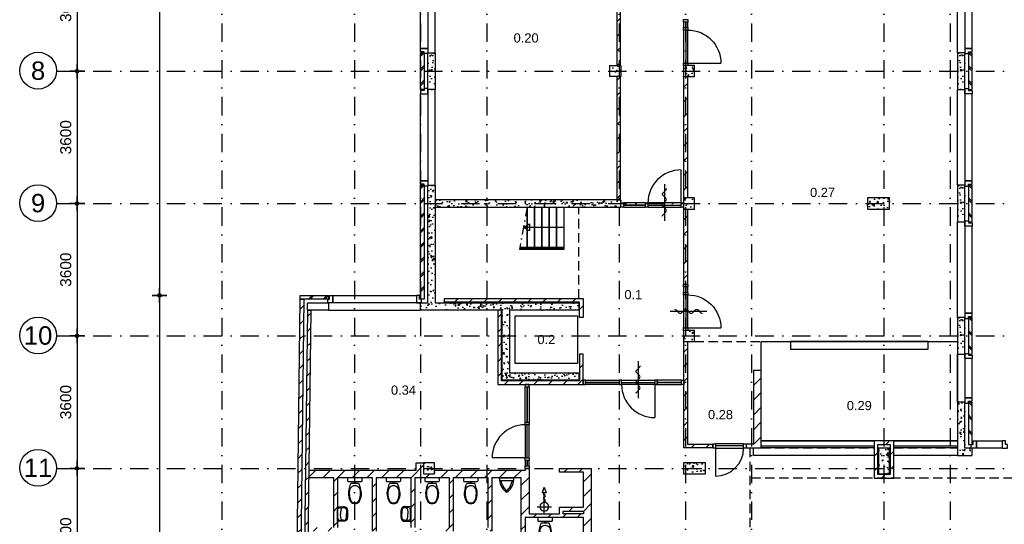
# Model space of a CAD drawing. Header units: millimetres. Extents: x -5500 to 79887, y -71178 to 5500.
# Tile 4 of 18: x -5500 to 21272, y -38122 to -24402. Entities that reach past the tile are written whole.
import ezdxf
from ezdxf.enums import TextEntityAlignment as Align

# ---------------------------------------------------------------- set-up
doc = ezdxf.new("R2010")
doc.units = ezdxf.units.MM
doc.header["$LTSCALE"] = 100
for name, pattern in [('DASHDOT', [1, 0.5, -0.25, 0, -0.25]), ('DASHEDX2', [38.1, 25.4, -12.7]), ('p_stramien$0$DASHDOT', [1, 0.5, -0.25, 0, -0.25])]:
    doc.linetypes.add(name, pattern=pattern)
for name, color, linetype in [('A--A21--_BUITENWAND', 9, 'Continuous'), ('A--A22--_BINNENWAND', 9, 'Continuous'), ('A--A28--_KONSTRUKTIES', 9, 'Continuous'), ('A--L21--_BUITENWAND', 4, 'Continuous'), ('A--L22--_BINNENWAND', 7, 'Continuous'), ('A--L24--_TRAPPEN', 1, 'Continuous'), ('A--L28--_KONSTRUKTIES', 4, 'Continuous'), ('A--L31--_BUITENKOZIJN', 4, 'Continuous'), ('A--L32--_BINNENKOZIJN', 4, 'Continuous'), ('A--L45--_PLAFONDAFW', 9, 'Continuous'), ('A--L65--_BEVEILIGING', 1, 'Continuous'), ('A--L66--_TRANSPORTINSTAL', 1, 'Continuous'), ('A--L74--_VASTE-SANITAIR-VOORZ', 1, 'Continuous'), ('A--L79--_VASTE-INRICHTING', 1, 'Continuous'), ('A--M$1A_MAATVOERING', 1, 'Continuous'), ('A--T$1A_0_25MM', 4, 'Continuous'), ('p_stramien$0$A--L$7A-_STRAMIEN', 250, 'p_stramien$0$DASHDOT'), ('p_stramien$0$A--M$1A_MAATVOERING', 1, 'Continuous'), ('p_stramien$0$A--T$1A_0_50MM', 3, 'Continuous')]:
    doc.layers.add(name, color=color, linetype=linetype)
doc.styles.add('p_stramien$0$TEXT-0_30', font='arial.ttf', dxfattribs={"height": 300})
doc.styles.add('p_stramien$0$TEXT-0_50', font='arial.ttf', dxfattribs={"height": 500})
doc.styles.add('TEXT-0_20', font='arial.ttf', dxfattribs={"height": 200})
doc.styles.add('TEXT-0_25', font='arial.ttf', dxfattribs={"height": 250})
doc.dimstyles.new('DIM-2', dxfattribs={"dimscale": 100, "dimtxt": 2, "dimasz": 1, "dimexe": 0, "dimexo": 0, "dimgap": 0, "dimtad": 0, "dimdec": 0, "dimzin": 0, "dimdsep": 46, "dimtxsty": 'TEXT-0_20', "dimblk1": 'MAATPUNT', "dimblk2": 'MAATPUNT', "dimsah": 1, "dimcen": 0, "dimse1": 1, "dimse2": 1, "dimclrd": 9, "dimclre": 1, "dimclrt": 2, "dimazin": 0, "dimtfac": 0.75, "dimtdec": 0, "dimtix": 1, "dimtmove": 2, "dimatfit": 3, "dimfxl": 0, "dimtvp": 1, "dimtolj": 1, "dimtzin": 0, "dimarcsym": 0})
doc.dimstyles.new('p_stramien$0$DIM-3', dxfattribs={"dimscale": 100, "dimtxt": 3, "dimasz": 1, "dimexe": 0, "dimexo": 0, "dimgap": 0, "dimtad": 0, "dimdec": 0, "dimzin": 0, "dimdsep": 46, "dimtxsty": 'p_stramien$0$TEXT-0_30', "dimblk1": 'p_stramien$0$MAATPUNT', "dimblk2": 'p_stramien$0$MAATPUNT', "dimsah": 1, "dimcen": 0, "dimse1": 1, "dimse2": 1, "dimclrd": 9, "dimclre": 1, "dimclrt": 3, "dimazin": 0, "dimtfac": 0.75, "dimtdec": 0, "dimtix": 1, "dimtmove": 2, "dimatfit": 3, "dimfxl": 0, "dimtvp": 1, "dimtolj": 1, "dimtzin": 0, "dimarcsym": 0})
pattern_1 = [(45, (0, 50), (-200, 200), []), (45, (50, 50), (-200, 200), [])]
pattern_2 = [(45, (0, 0), (-200, 200), [])]

# ---------------------------------------------------------------- blocks, each defined once
blk = doc.blocks.new('bu_koz_2600')
at = {"layer": 'A--L21--_BUITENWAND', "color": 9}
blk.add_lwpolyline([(0, -300), (2600, -300), (2600, -100), (0, -100)], close=True, dxfattribs=at)
at = {"layer": 'A--L31--_BUITENKOZIJN', "color": 1}
for points in [[(-25, 0), (25, 0), (25, 100), (115, 100), (115, -100), (-25, -100), (-25, 0)], [(2625, 0), (2575, 0), (2575, 100), (2485, 100), (2485, -100), (2625, -100), (2625, 0)]]:
    blk.add_lwpolyline(points, dxfattribs=at)
at = {"layer": 'A--L31--_BUITENKOZIJN', "color": 9}
blk.add_lwpolyline([(115, 100), (2485, 100), (2485, -100), (115, -100)], close=True, dxfattribs=at)
blk = doc.blocks.new('bu_koz_2500')
at = {"layer": 'A--L21--_BUITENWAND', "color": 9}
blk.add_lwpolyline([(-2500, -300), (0, -300), (0, -100), (-2500, -100)], close=True, dxfattribs=at)
at = {"layer": 'A--L31--_BUITENKOZIJN', "color": 1}
for points in [[(-2525, 0), (-2475, 0), (-2475, 100), (-2385, 100), (-2385, -100), (-2525, -100), (-2525, 0)], [(25, 0), (-25, 0), (-25, 100), (-115, 100), (-115, -100), (25, -100), (25, 0)]]:
    blk.add_lwpolyline(points, dxfattribs=at)
at = {"layer": 'A--L31--_BUITENKOZIJN', "color": 9}
blk.add_lwpolyline([(-2385, 100), (-115, 100), (-115, -100), (-2385, -100)], close=True, dxfattribs=at)
blk = doc.blocks.new('bi_koz_1250')
at = {"layer": 'A--L32--_BINNENKOZIJN', "color": 1}
for points in [[(-57, -67), (57, -67), (57, 0), (-57, 0)], [(0, -67), (57, -67), (57, -967), (0, -967)], [(-57, -1034), (57, -1034), (57, -967), (-57, -967)], [(-57, -1250), (57, -1250), (57, -1183), (-57, -1183)]]:
    blk.add_lwpolyline(points, close=True, dxfattribs=at)
at = {"layer": 'A--L32--_BINNENKOZIJN', "color": 9}
for points in [[(-57, -67), (57, -67), (57, -967), (-57, -967)], [(-57, -1034), (0, -1034), (0, -1183), (-57, -1183)], [(0, -1034), (57, -1034), (57, -1183), (0, -1183)]]:
    blk.add_lwpolyline(points, close=True, dxfattribs=at)
blk.add_lwpolyline([(57, -67), (957, -67)], dxfattribs=at)
blk.add_arc((57, -67), 900, 270, 0, dxfattribs=at)
blk = doc.blocks.new('bi_koz_2280')
at = {"layer": 'A--L32--_BINNENKOZIJN', "color": 1}
for points in [[(57, 0), (-57, 0), (-57, -67), (57, -67)], [(57, -1097), (-57, -1097), (-57, -1030), (57, -1030)], [(0, -1097), (-57, -1097), (-57, -1997), (0, -1997)], [(57, -2064), (-57, -2064), (-57, -1997), (57, -1997)], [(57, -2280), (-57, -2280), (-57, -2213), (57, -2213)]]:
    blk.add_lwpolyline(points, close=True, dxfattribs=at)
at = {"layer": 'A--L32--_BINNENKOZIJN', "color": 9}
for points in [[(0, -1030), (-57, -1030), (-57, -67), (0, -67)], [(57, -1030), (0, -1030), (0, -67), (57, -67)], [(57, -1097), (-57, -1097), (-57, -1997), (57, -1997)], [(0, -2064), (-57, -2064), (-57, -2213), (0, -2213)], [(57, -2064), (0, -2064), (0, -2213), (57, -2213)]]:
    blk.add_lwpolyline(points, close=True, dxfattribs=at)
blk.add_lwpolyline([(-57, -1997), (-957, -1997)], dxfattribs=at)
blk.add_arc((-57, -1997), 900, 90, 180, dxfattribs=at)
blk = doc.blocks.new('bi_koz_900')
at = {"layer": 'A--L32--_BINNENKOZIJN', "color": 1}
for points in [[(57, -67), (-57, -67), (-57, 0), (57, 0)], [(0, -67), (-57, -67), (-57, -833), (0, -833)], [(57, -900), (-57, -900), (-57, -833), (57, -833)]]:
    blk.add_lwpolyline(points, close=True, dxfattribs=at)
at = {"layer": 'A--L32--_BINNENKOZIJN', "color": 9}
blk.add_lwpolyline([(-57, -67), (-823, -67)], dxfattribs=at)
blk.add_lwpolyline([(57, -67), (-57, -67), (-57, -833), (57, -833)], close=True, dxfattribs=at)
blk.add_arc((-57, -67), 766, 180, 270, dxfattribs=at)
blk = doc.blocks.new('bi_koz_2740')
at = {"layer": 'A--L32--_BINNENKOZIJN', "color": 1}
for points in [[(0, 57), (0, -57), (67, -57), (67, 57)], [(980, 57), (980, -57), (1047, -57), (1047, 57)], [(1947, 0), (1947, -57), (1047, -57), (1047, 0)], [(1947, 57), (1947, -57), (2014, -57), (2014, 57)], [(2740, 57), (2740, -57), (2673, -57), (2673, 57)]]:
    blk.add_lwpolyline(points, close=True, dxfattribs=at)
at = {"layer": 'A--L32--_BINNENKOZIJN', "color": 9}
for points in [[(980, 57), (980, 0), (67, 0), (67, 57)], [(980, 0), (980, -57), (67, -57), (67, 0)], [(1947, 57), (1947, -57), (1047, -57), (1047, 57)], [(2014, 57), (2014, 0), (2673, 0), (2673, 57)], [(2014, 0), (2014, -57), (2673, -57), (2673, 0)]]:
    blk.add_lwpolyline(points, close=True, dxfattribs=at)
blk.add_lwpolyline([(1947, -57), (1947, -957)], dxfattribs=at)
blk.add_arc((1947, -57), 900, 180, 270, dxfattribs=at)
blk = doc.blocks.new('bi_koz_1700')
at = {"layer": 'A--L32--_BINNENKOZIJN', "color": 9}
blk.add_lwpolyline([(-67, 57), (-67, 957)], dxfattribs=at)
at = {"layer": 'A--L32--_BINNENKOZIJN', "color": 1}
for points in [[(-1700, -57), (-1700, 57), (-1633, 57), (-1633, -57)], [(-1034, -57), (-1034, 57), (-967, 57), (-967, -57)], [(-67, 0), (-67, 57), (-967, 57), (-967, 0)], [(-67, -57), (-67, 57), (0, 57), (0, -57)]]:
    blk.add_lwpolyline(points, close=True, dxfattribs=at)
at = {"layer": 'A--L32--_BINNENKOZIJN', "color": 9}
for points in [[(-1034, 0), (-1034, 57), (-1633, 57), (-1633, 0)], [(-1034, -57), (-1034, 0), (-1633, 0), (-1633, -57)], [(-67, -57), (-67, 57), (-967, 57), (-967, -57)]]:
    blk.add_lwpolyline(points, close=True, dxfattribs=at)
blk.add_arc((-67, 57), 900, 90, 180, dxfattribs=at)
blk = doc.blocks.new('brand_zs')
at = {"layer": 'A--L65--_BEVEILIGING'}
blk.add_lwpolyline([(-298, 50, -0.198912), (-263, 35), (-185, -43, 0.414214), (-114, -43), (-35, 35, -0.414214), (35, 35), (114, -43, 0.414214), (185, -43), (263, 35, -0.414214), (334, 35), (412, -43, 0.203344), (448, -58)], format="xyb", dxfattribs=at)
blk.add_lwpolyline([(573, -4), (-427, -4)], dxfattribs=at)
blk = doc.blocks.new('brand_slh')
at = {"layer": 'A--L65--_BEVEILIGING', "color": 1, "linetype": 'Continuous'}
for p, q in [((-196, 0), (379, 0)), ((0, 196), (0, -195))]:
    blk.add_line(p, q, dxfattribs=at)
at = {"layer": 'A--L65--_BEVEILIGING'}
blk.add_lwpolyline([(379, -50), (379, 50), (529, 0), (379, -50)], dxfattribs=at)
at = {"layer": 'A--L65--_BEVEILIGING', "color": 1, "linetype": 'Continuous'}
for centre, major_axis, start_param, end_param in [((0, 0), (82.9, 82.9), 5.497787, 8.63938), ((0, 0), (82.9, 82.9), 2.356194, 5.497787), ((109, 0), (22.4, 22.4), 5.504308, 6.956896), ((172, 0), (-22.1, 22.1), 0.785398, 3.926991), ((234, 0), (-22.1, 22.1), 3.926991, 7.068583), ((297, 0), (-22.1, 22.1), 0.785398, 3.926991), ((360, 0), (-22.3, 22.3), -0.778194, 0.778194)]:
    blk.add_ellipse(centre, major_axis=major_axis, ratio=1, start_param=start_param, end_param=end_param, dxfattribs=at)
blk = doc.blocks.new('wc12')
at = {"layer": 'A--L74--_VASTE-SANITAIR-VOORZ'}
for points in [[(-275, 150), (-168, 119)], [(-150, -95), (-150, 95)], [(-150, 12), (-100, 12)], [(-100, 175), (-100, -175)], [(-25, 200), (-75, 200)], [(0, -175), (0, 175)], [(-275, -150), (-168, -119)], [(-150, -12), (-100, -12)], [(-75, -200), (-25, -200)]]:
    blk.add_lwpolyline(points, dxfattribs=at)
for centre, radius, start, end in [((-548, 0), 152, 132.075, 227.925), ((-555, 0), 125, 111.1002, 248.8998), ((-426, -237), 415, 68.7289, 122.6922), ((-421, -307), 461, 90.4601, 112.8114), ((-421, -307), 461, 82.9751, 90.4601), ((-365, 0), 150, 270, 90), ((-175, 95), 25, 0, 74.0547), ((-75, 175), 25, 90, 180), ((-25, 175), 25, 0, 90), ((-426, 237), 415, 237.3078, 291.2711), ((-421, 307), 461, 247.1886, 269.5399), ((-421, 307), 461, 269.5399, 277.0249), ((-175, -95), 25, 285.9454, 0), ((-75, -175), 25, 180, 270), ((-25, -175), 25, 270, 0)]:
    blk.add_arc(centre, radius, start, end, dxfattribs=at)
blk = doc.blocks.new('urinoir9')
at = {"layer": 'A--L74--_VASTE-SANITAIR-VOORZ'}
for points in [[(-75, 194), (-75, -194)], [(0, 200), (0, -200)]]:
    blk.add_lwpolyline(points, dxfattribs=at)
for centre, radius, start, end in [((-336, 0), 49.9, 138.1971, 221.7927), ((0, -300), 500, 90, 138.1973), ((-316, 0), 25, 125.8539, 234.1316), ((21, -335), 500, 101.0779, 134.703), ((0, 300), 500, 221.4905, 270), ((21, 335), 500, 225.297, 258.9221)]:
    blk.add_arc(centre, radius, start, end, dxfattribs=at)
blk = doc.blocks.new('ft07')
at = {"layer": 'A--L74--_VASTE-SANITAIR-VOORZ'}
blk.add_lwpolyline([(-200, -168), (-195, 0), (195, 0), (200, -168), (199, -177), (198, -184), (197, -191), (196, -196), (194, -201), (193, -206), (192, -210), (191, -213), (189, -216), (188, -219), (187, -222), (186, -225), (184, -227), (183, -230), (181, -232), (180, -234), (178, -237), (176, -239), (175, -241), (173, -243), (170, -244), (168, -246), (166, -248), (163, -250), (160, -252), (157, -253), (154, -255), (150, -256), (147, -258), (143, -259), (138, -261), (134, -262), (129, -264), (124, -265), (118, -266), (112, -268), (105, -269), (98, -270), (90, -271), (82, -272), (73, -273), (64, -273), (54, -274), (44, -274), (33, -274), (22, -274), (11, -274), (0, -274), (-11, -274), (-22, -274), (-33, -274), (-44, -274), (-54, -274), (-64, -273), (-73, -273), (-82, -272), (-90, -271), (-98, -270), (-105, -269), (-112, -268), (-118, -266), (-124, -265), (-129, -264), (-134, -262), (-138, -261), (-143, -259), (-147, -258), (-150, -256), (-154, -255), (-157, -253), (-160, -252), (-163, -250), (-166, -248), (-168, -246), (-170, -244), (-173, -243), (-175, -241), (-176, -239), (-178, -237), (-180, -234), (-181, -232), (-183, -230), (-184, -227), (-186, -225), (-187, -222), (-188, -219), (-189, -216), (-191, -213), (-192, -210), (-193, -206), (-194, -201), (-196, -196), (-197, -191), (-198, -184), (-199, -177)], close=True, dxfattribs=at)
for points in [[(-170, -49), (-174, -167), (-173, -174), (-172, -180), (-171, -186), (-170, -190), (-169, -194), (-168, -198), (-168, -201), (-167, -204), (-166, -206), (-165, -208), (-164, -210), (-163, -212), (-162, -214), (-161, -216), (-160, -217), (-159, -219), (-158, -220), (-157, -221), (-156, -223), (-155, -224), (-153, -225), (-152, -226), (-150, -227), (-148, -229), (-146, -230), (-144, -231), (-141, -232), (-139, -233), (-135, -235), (-131, -236), (-127, -237), (-122, -239), (-116, -240), (-109, -242), (-100, -243), (-88, -245), (-72, -246), (-53, -247), (-29, -248), (0, -249)], [(-174, -167), (-173, -160), (-172, -154), (-171, -149), (-170, -144), (-169, -140), (-168, -137), (-168, -134), (-167, -131), (-166, -128), (-165, -126), (-164, -124), (-163, -122), (-162, -120), (-161, -119), (-160, -117), (-159, -116), (-158, -114), (-157, -113), (-156, -112), (-155, -111), (-153, -109), (-152, -108), (-150, -107), (-148, -106), (-146, -105), (-144, -104), (-141, -103), (-139, -101), (-135, -100), (-131, -99), (-127, -97), (-122, -96), (-116, -94), (-109, -93), (-100, -91), (-88, -90), (-72, -89), (-53, -87), (-29, -86), (0, -86)], [(-135, -15), (135, -15)], [(170, -49), (174, -167), (173, -173), (172, -180), (171, -185), (170, -190), (169, -194), (168, -198), (168, -201), (167, -204), (166, -206), (165, -208), (164, -210), (163, -212), (162, -214), (161, -216), (160, -217), (159, -219), (158, -220), (157, -221), (156, -223), (155, -224), (153, -225), (152, -226), (150, -227), (148, -229), (146, -230), (144, -231), (141, -232), (139, -233), (135, -235), (131, -236), (127, -237), (122, -239), (116, -240), (109, -242), (100, -243), (88, -245), (72, -246), (53, -247), (29, -248), (0, -249)], [(174, -167), (173, -161), (172, -155), (171, -149), (170, -144), (169, -140), (168, -137), (168, -134), (167, -131), (166, -128), (165, -126), (164, -124), (163, -122), (162, -120), (161, -119), (160, -117), (159, -116), (158, -114), (157, -113), (156, -112), (155, -111), (153, -109), (152, -108), (150, -107), (148, -106), (146, -105), (144, -104), (141, -103), (139, -101), (135, -100), (131, -99), (127, -97), (122, -96), (116, -94), (109, -93), (100, -91), (88, -90), (72, -89), (53, -87), (29, -86), (0, -86)]]:
    blk.add_lwpolyline(points, dxfattribs=at)
for centre, start, end in [((-135, -50), 90, 178.2991), ((135, -50), 1.7009, 90)]:
    blk.add_arc(centre, 35, start, end, dxfattribs=at)
blk = doc.blocks.new('p_stramien$0$stramien')
at = {"layer": 'p_stramien$0$A--M$1A_MAATVOERING', "color": 1}
blk.add_circle((0, 0), 500, dxfattribs=at)
at = {"layer": 'p_stramien$0$A--T$1A_0_50MM', "style": 'p_stramien$0$TEXT-0_50'}
blk.add_attdef('AS', text='', height=500, dxfattribs=at).set_placement((0, 0), align=Align.MIDDLE_CENTER)
blk = doc.blocks.new('p_stramien$0$MAATPUNT')
at = {"color": 9, "linetype": 'Continuous'}
for p, q in [((-2, 0), (2, 0)), ((0, 2), (0, -2))]:
    blk.add_line(p, q, dxfattribs=at)
at = {"color": 1, "linetype": 'Continuous'}
blk.add_circle((0, 0), 0.5, dxfattribs=at)
blk = doc.blocks.new('*D281')
at = {"layer": 'p_stramien$0$A--M$1A_MAATVOERING', "color": 9, "lineweight": -2}
blk.add_line((-3941, -22300), (-3941, -25700), dxfattribs=at)
at = {"layer": 'p_stramien$0$A--M$1A_MAATVOERING', "color": 9, "lineweight": -2, "xscale": 100, "yscale": 100, "zscale": 100}
for p, rotation in [((-3941, -22200), 90), ((-3941, -25800), 270)]:
    blk.add_blockref('p_stramien$0$MAATPUNT', p, dxfattribs=dict(at, rotation=rotation))
at = {"layer": 'p_stramien$0$A--M$1A_MAATVOERING', "color": 3, "insert": (-4247, -24000), "char_height": 300, "attachment_point": 5, "rotation": 90, "style": 'p_stramien$0$TEXT-0_30'}
blk.add_mtext('\\A1;3600', dxfattribs=at)
blk = doc.blocks.new('*D292')
at = {"layer": 'p_stramien$0$A--M$1A_MAATVOERING', "color": 9, "lineweight": -2}
blk.add_line((-3941, -25900), (-3941, -29300), dxfattribs=at)
at = {"layer": 'p_stramien$0$A--M$1A_MAATVOERING', "color": 9, "lineweight": -2, "xscale": 100, "yscale": 100, "zscale": 100}
for p, rotation in [((-3941, -25800), 90), ((-3941, -29400), 270)]:
    blk.add_blockref('p_stramien$0$MAATPUNT', p, dxfattribs=dict(at, rotation=rotation))
at = {"layer": 'p_stramien$0$A--M$1A_MAATVOERING', "color": 3, "insert": (-4247, -27600), "char_height": 300, "attachment_point": 5, "rotation": 90, "style": 'p_stramien$0$TEXT-0_30'}
blk.add_mtext('\\A1;3600', dxfattribs=at)
blk = doc.blocks.new('*D267')
at = {"layer": 'p_stramien$0$A--M$1A_MAATVOERING', "color": 9, "lineweight": -2}
blk.add_line((-3941, -29500), (-3941, -32900), dxfattribs=at)
at = {"layer": 'p_stramien$0$A--M$1A_MAATVOERING', "color": 9, "lineweight": -2, "xscale": 100, "yscale": 100, "zscale": 100}
for p, rotation in [((-3941, -29400), 90), ((-3941, -33000), 270)]:
    blk.add_blockref('p_stramien$0$MAATPUNT', p, dxfattribs=dict(at, rotation=rotation))
at = {"layer": 'p_stramien$0$A--M$1A_MAATVOERING', "color": 3, "insert": (-4247, -31200), "char_height": 300, "attachment_point": 5, "rotation": 90, "style": 'p_stramien$0$TEXT-0_30'}
blk.add_mtext('\\A1;3600', dxfattribs=at)
blk = doc.blocks.new('*D271')
at = {"layer": 'p_stramien$0$A--M$1A_MAATVOERING', "color": 9, "lineweight": -2}
blk.add_line((-3941, -33100), (-3941, -36500), dxfattribs=at)
at = {"layer": 'p_stramien$0$A--M$1A_MAATVOERING', "color": 9, "lineweight": -2, "xscale": 100, "yscale": 100, "zscale": 100}
for p, rotation in [((-3941, -33000), 90), ((-3941, -36600), 270)]:
    blk.add_blockref('p_stramien$0$MAATPUNT', p, dxfattribs=dict(at, rotation=rotation))
at = {"layer": 'p_stramien$0$A--M$1A_MAATVOERING', "color": 3, "insert": (-4247, -34800), "char_height": 300, "attachment_point": 5, "rotation": 90, "style": 'p_stramien$0$TEXT-0_30'}
blk.add_mtext('\\A1;3600', dxfattribs=at)
blk = doc.blocks.new('*D275')
at = {"layer": 'p_stramien$0$A--M$1A_MAATVOERING', "color": 9, "lineweight": -2}
blk.add_line((-3941, -36700), (-3941, -40100), dxfattribs=at)
at = {"layer": 'p_stramien$0$A--M$1A_MAATVOERING', "color": 9, "lineweight": -2, "xscale": 100, "yscale": 100, "zscale": 100}
for p, rotation in [((-3941, -36600), 90), ((-3941, -40200), 270)]:
    blk.add_blockref('p_stramien$0$MAATPUNT', p, dxfattribs=dict(at, rotation=rotation))
at = {"layer": 'p_stramien$0$A--M$1A_MAATVOERING', "color": 3, "insert": (-4247, -38400), "char_height": 300, "attachment_point": 5, "rotation": 90, "style": 'p_stramien$0$TEXT-0_30'}
blk.add_mtext('\\A1;3600', dxfattribs=at)
blk = doc.blocks.new('MAATPUNT')
at = {"color": 9, "linetype": 'Continuous'}
for p, q in [((-2, 0), (2, 0)), ((0, 2), (0, -2))]:
    blk.add_line(p, q, dxfattribs=at)
at = {"color": 1, "linetype": 'Continuous'}
blk.add_circle((0, 0), 0.5, dxfattribs=at)
blk = doc.blocks.new('*D149')
at = {"layer": 'A--M$1A_MAATVOERING', "color": 9, "lineweight": -2}
blk.add_line((-1700, -11500), (-1700, -31800), dxfattribs=at)
at = {"layer": 'A--M$1A_MAATVOERING', "color": 9, "lineweight": -2, "xscale": 100, "yscale": 100, "zscale": 100}
for p, rotation in [((-1700, -11400), 90), ((-1700, -31900), 270)]:
    blk.add_blockref('MAATPUNT', p, dxfattribs=dict(at, rotation=rotation))
at = {"layer": 'A--M$1A_MAATVOERING', "color": 2, "insert": (-1904.2, -21650), "char_height": 200, "attachment_point": 5, "rotation": 90, "style": 'TEXT-0_20'}
blk.add_mtext('\\A1;20500', dxfattribs=at)
blk = doc.blocks.new('*D150')
at = {"layer": 'A--M$1A_MAATVOERING', "color": 9, "lineweight": -2}
blk.add_line((-1700, -32000), (-1700, -49500), dxfattribs=at)
at = {"layer": 'A--M$1A_MAATVOERING', "color": 9, "lineweight": -2, "xscale": 100, "yscale": 100, "zscale": 100}
for p, rotation in [((-1700, -31900), 90), ((-1700, -49600), 270)]:
    blk.add_blockref('MAATPUNT', p, dxfattribs=dict(at, rotation=rotation))
at = {"layer": 'A--M$1A_MAATVOERING', "color": 2, "insert": (-1904.2, -40750), "char_height": 200, "attachment_point": 5, "rotation": 90, "style": 'TEXT-0_20'}
blk.add_mtext('\\A1;17700', dxfattribs=at)
blk = doc.blocks.new('p_stramien')
at = {"layer": 'p_stramien$0$A--L$7A-_STRAMIEN', "ltscale": 10}
for points in [[(0, 4500), (0, -70400)], [(3600, 4500), (3600, -70400)], [(5400, 4500), (5400, -70400)], [(7200, 4500), (7200, -70400)], [(10800, 4500), (10800, -70400)], [(12600, 4500), (12600, -70400)], [(14400, 4500), (14400, -70400)], [(18000, 4500), (18000, -70400)], [(19800, 4500), (19800, -70400)], [(-4500.1, -25800), (42100, -25800)], [(-4500.1, -29400), (42100, -29400)], [(-4500.1, -33000), (42100, -33000)], [(-4500.1, -36600), (42100, -36600)]]:
    blk.add_lwpolyline(points, dxfattribs=at)
at = {"layer": 'p_stramien$0$A--L$7A-_STRAMIEN', "rotation": 360}
for p, values in [((-5000, -25788.1), {'AS': '8'}), ((-5000, -29388.1), {'AS': '9'}), ((-5000, -32988.1), {'AS': '10'}), ((-5000, -36588.1), {'AS': '11'})]:
    blk.add_blockref('p_stramien$0$stramien', p, dxfattribs=at).add_auto_attribs(values)
at = {"layer": 'p_stramien$0$A--M$1A_MAATVOERING'}
for base, p1, p2, picture, middle in [((-3940.8, -25800), (0, -22200), (0, -25800), '*D281', (-4247.1, -24000)), ((-3940.8, -29400), (0, -25800), (0, -29400), '*D292', (-4247.1, -27600)), ((-3940.8, -33000), (0, -29400), (0, -33000), '*D267', (-4247.1, -31200)), ((-3940.8, -36600), (0, -33000), (0, -36600), '*D271', (-4247.1, -34800)), ((-3940.8, -40200), (0, -36600), (0, -40200), '*D275', (-4247.1, -38400))]:
    dim = blk.add_linear_dim(base=base, p1=p1, p2=p2, angle=90, dimstyle='p_stramien$0$DIM-3', dxfattribs=at)
    dim.commit()
    dim.dimension.update_dxf_attribs({"geometry": picture, "text_midpoint": middle})

msp = doc.modelspace()

# ---------------------------------------------------------------- hatches: boundary and pattern name
at = {"layer": 'A--A21--_BUITENWAND'}
h = msp.add_hatch(dxfattribs=at)
h.set_pattern_fill('BAKSTEEN', color=256, scale=100, style=0)
h.set_pattern_definition(pattern_1)
h.paths.add_polyline_path([(5400, -25300), (5400, -26300), (5500, -26300), (5500, -25300)])
h = msp.add_hatch(dxfattribs=at)
h.set_pattern_fill('CONCRETE2', color=256, scale=25, style=0)
h.paths.add_polyline_path([(5600, -25300), (5600, -26300), (5800, -26300), (5800, -25300)])
h = msp.add_hatch(dxfattribs=at)
h.set_pattern_fill('CONCRETE2', color=256, scale=25, angle=180, style=0)
h.set_pattern_definition([(130, (25800, 0), (-364.3682, -31.878), [38.1, -419.1]), (185, (25800, 0), (70.4857, 382.1136), [30.48, -335.28]), (79.5486, (25769.64, -2.66), (-293.8828, 350.2353), [32.38, -356.18]), (133.8158, (25800, 101.6), (-542.1585, -84.084), [57.15, -628.65]), (83.3644, (25754.8, 94.6), (-474.809, 494.852), [48.57, -534.27]), (188.8158, (25800, 101.6), (-474.808, 494.852), [45.72, -502.92]), (159, (25749.2, 76.2), (-303.2288, -204.5304), [38.1, -419.1]), (214, (25749.2, 76.2), (-123.604, 368.376), [30.48, -335.28]), (108.5486, (25723.93, 59.16), (-426.833, 163.8455), [32.38, -356.18]), (142.5, (25800, 0), (-6.1772, 169.1101), [0, -331.216, 0, -340.36, 0, -336.55]), (172.5, (25800, 0), (-133.6393, 200.3611), [0, -194.056, 0, -323.596, 0, -128.27]), (212.5, (25913.28, 0), (-271.1818, -11.4579), [0, -127, 0, -396.24, 0, -525.78]), (222.5, (25964.08, 0), (-296.2586, 50.8533), [0, -165.1, 0, -263.144, 0, -373.38])])
h.paths.add_polyline_path([(20200, -25300), (20200, -26300), (20000, -26300), (20000, -25300)])
h = msp.add_hatch(dxfattribs=at)
h.set_pattern_fill('BAKSTEEN', color=256, scale=100, angle=180, style=0)
h.set_pattern_definition([(135, (25800, 50), (200, 200), []), (135, (25750, 50), (200, 200), [])])
h.paths.add_polyline_path([(20400, -25300), (20400, -26300), (20300, -26300), (20300, -25300)])
h = msp.add_hatch(dxfattribs=at)
h.set_pattern_fill('CONCRETE2', color=256, scale=25, style=0)
h.paths.add_polyline_path([(9700, -32100), (5800, -32100), (5800, -28900), (5600, -28900), (5600, -32100), (5400, -32100), (5400, -32300), (7620, -32300), (7620, -34200), (9700, -34200), (9700, -34000), (7820, -34000), (7820, -32300), (9700, -32300)])
h = msp.add_hatch(dxfattribs=at)
h.set_pattern_fill('BAKSTEEN', color=256, scale=100, style=0)
h.set_pattern_definition(pattern_1)
h.paths.add_polyline_path([(5400, -28900), (5400, -32000), (5500, -32000), (5500, -28900)])
h = msp.add_hatch(dxfattribs=at)
h.set_pattern_fill('CONCRETE2', color=256, scale=25, angle=180, style=0)
h.set_pattern_definition([(130, (25800, -3600), (-364.3682, -31.878), [38.1, -419.1]), (185, (25800, -3600), (70.4857, 382.1136), [30.48, -335.28]), (79.5486, (25769.64, -3602.66), (-293.8828, 350.2353), [32.38, -356.18]), (133.8158, (25800, -3498.4), (-542.1585, -84.084), [57.15, -628.65]), (83.3644, (25754.8, -3505.4), (-474.809, 494.852), [48.57, -534.27]), (188.8158, (25800, -3498.4), (-474.808, 494.852), [45.72, -502.92]), (159, (25749.2, -3523.8), (-303.2288, -204.5304), [38.1, -419.1]), (214, (25749.2, -3523.8), (-123.604, 368.376), [30.48, -335.28]), (108.5486, (25723.93, -3540.84), (-426.833, 163.8455), [32.38, -356.18]), (142.5, (25800, -3600), (-6.1772, 169.1101), [0, -331.216, 0, -340.36, 0, -336.55]), (172.5, (25800, -3600), (-133.6393, 200.3611), [0, -194.056, 0, -323.596, 0, -128.27]), (212.5, (25913.28, -3600), (-271.1818, -11.4579), [0, -127, 0, -396.24, 0, -525.78]), (222.5, (25964.08, -3600), (-296.2586, 50.8533), [0, -165.1, 0, -263.144, 0, -373.38])])
h.paths.add_polyline_path([(20200, -28900), (20200, -29900), (20000, -29900), (20000, -28900)])
h = msp.add_hatch(dxfattribs=at)
h.set_pattern_fill('BAKSTEEN', color=256, scale=100, angle=180, style=0)
h.set_pattern_definition([(135, (25800, -3550), (200, 200), []), (135, (25750, -3550), (200, 200), [])])
h.paths.add_polyline_path([(20400, -28900), (20400, -29900), (20300, -29900), (20300, -28900)])
h = msp.add_hatch(dxfattribs=at)
h.set_pattern_fill('CONCRETE2', color=256, scale=25, style=0)
h.paths.add_polyline_path([(5800, -29500), (10850, -29500), (10850, -29300), (5800, -29300)])
h = msp.add_hatch(dxfattribs=at)
h.set_pattern_fill('KALKZANDSTEEN', color=256, scale=100, style=0)
h.set_pattern_definition(pattern_2)
h.paths.add_polyline_path([(2123.8, -32000), (1914.4, -49500), (2013.2, -49500), (2225, -32000)])
h = msp.add_hatch(dxfattribs=at)
h.set_pattern_fill('KALKZANDSTEEN', color=256, scale=100, style=0)
h.set_pattern_definition(pattern_2)
h.paths.add_polyline_path([(2181.9, -43650), (2282.7, -43650), (2425, -32300), (2322.5, -32300)])
h = msp.add_hatch(dxfattribs=at)
h.set_pattern_fill('CONCRETE2', color=256, scale=25, angle=180, style=0)
h.set_pattern_definition([(130, (25800, -7200), (-364.3682, -31.878), [38.1, -419.1]), (185, (25800, -7200), (70.4857, 382.1136), [30.48, -335.28]), (79.5486, (25769.64, -7202.66), (-293.8828, 350.2353), [32.38, -356.18]), (133.8158, (25800, -7098.4), (-542.1585, -84.084), [57.15, -628.65]), (83.3644, (25754.8, -7105.4), (-474.809, 494.852), [48.57, -534.27]), (188.8158, (25800, -7098.4), (-474.808, 494.852), [45.72, -502.92]), (159, (25749.2, -7123.8), (-303.2288, -204.5304), [38.1, -419.1]), (214, (25749.2, -7123.8), (-123.604, 368.376), [30.48, -335.28]), (108.5486, (25723.93, -7140.84), (-426.833, 163.8455), [32.38, -356.18]), (142.5, (25800, -7200), (-6.1772, 169.1101), [0, -331.216, 0, -340.36, 0, -336.55]), (172.5, (25800, -7200), (-133.6393, 200.3611), [0, -194.056, 0, -323.596, 0, -128.27]), (212.5, (25913.28, -7200), (-271.1818, -11.4579), [0, -127, 0, -396.24, 0, -525.78]), (222.5, (25964.08, -7200), (-296.2586, 50.8533), [0, -165.1, 0, -263.144, 0, -373.38])])
h.paths.add_polyline_path([(20200, -32500), (20200, -33500), (20000, -33500), (20000, -32500)])
h = msp.add_hatch(dxfattribs=at)
h.set_pattern_fill('BAKSTEEN', color=256, scale=100, angle=180, style=0)
h.set_pattern_definition([(135, (25800, -7150), (200, 200), []), (135, (25750, -7150), (200, 200), [])])
h.paths.add_polyline_path([(20400, -32500), (20400, -33500), (20300, -33500), (20300, -32500)])
h = msp.add_hatch(dxfattribs=at)
h.set_pattern_fill('CONCRETE2', color=256, scale=25, angle=180, style=0)
h.paths.add_polyline_path([(20200, -36050), (20200, -34800), (20000, -34800), (20000, -36250), (20400, -36250), (20400, -36050)])
h = msp.add_hatch(dxfattribs=at)
h.set_pattern_fill('BAKSTEEN', color=256, scale=100, angle=180, style=0)
h.set_pattern_definition([(135, (25800, -9450), (200, 200), []), (135, (25750, -9450), (200, 200), [])])
h.paths.add_polyline_path([(20400, -35950), (20400, -34800), (20300, -34800), (20300, -35950)])
at = {"layer": 'A--A22--_BINNENWAND'}
h = msp.add_hatch(dxfattribs=at)
h.set_pattern_fill('KALKZANDSTEEN', color=256, scale=100, style=0)
h.set_pattern_definition(pattern_2)
h.paths.add_polyline_path([(10840, -25650), (10840, -23600), (10740, -23600), (10740, -25650)])
h = msp.add_hatch(dxfattribs=at)
h.set_pattern_fill('KALKZANDSTEEN', color=256, scale=100, style=0)
h.set_pattern_definition(pattern_2)
h.paths.add_polyline_path([(10840, -29300), (10840, -25950), (10740, -25950), (10740, -29300)])
h = msp.add_hatch(dxfattribs=at)
h.set_pattern_fill('KALKZANDSTEEN', color=256, scale=100, style=0)
h.set_pattern_definition(pattern_2)
h.paths.add_polyline_path([(12560, -25950), (12560, -29250), (12660, -29250), (12660, -25950)])
h = msp.add_hatch(dxfattribs=at)
h.set_pattern_fill('KALKZANDSTEEN', color=256, scale=100, style=0)
h.set_pattern_definition(pattern_2)
h.paths.add_polyline_path([(12560, -29550), (12560, -31600), (12660, -31600), (12660, -29550)])
h = msp.add_hatch(dxfattribs=at)
h.set_pattern_fill('BAKSTEEN', color=256, scale=100, style=0)
h.set_pattern_definition(pattern_1)
h.paths.add_polyline_path([(2123.8, -32000), (2900, -32000), (2900, -31900), (2125, -31900)])
h = msp.add_hatch(dxfattribs=at)
h.set_pattern_fill('KALKZANDSTEEN', color=256, scale=100, style=0)
h.set_pattern_definition(pattern_2)
h.paths.add_polyline_path([(6050, -32080), (9720, -32080), (9720, -32500), (9820, -32500), (9820, -31980), (6050, -31980)])
h = msp.add_hatch(dxfattribs=at)
h.set_pattern_fill('KALKZANDSTEEN', color=256, scale=100, style=0)
h.set_pattern_definition(pattern_2)
h.paths.add_polyline_path([(7500, -32300), (7500, -34320), (9820, -34320), (9820, -33500), (9720, -33500), (9720, -34220), (7600, -34220), (7600, -32300)])
h = msp.add_hatch(dxfattribs=at)
h.set_pattern_fill('KALKZANDSTEEN', color=256, scale=100, style=0)
h.set_pattern_definition(pattern_2)
h.paths.add_polyline_path([(12560, -36040), (12660, -36040), (13350, -36040), (13350, -35940), (12660, -35940), (12660, -33150), (12560, -33150)])
h = msp.add_hatch(dxfattribs=at)
h.set_pattern_fill('KALKZANDSTEEN', color=256, scale=100, style=0)
h.set_pattern_definition(pattern_2)
h.paths.add_polyline_path([(14660, -33940), (14450, -33940), (14450, -36040), (14660, -36040)])
h = msp.add_hatch(dxfattribs=at)
h.set_pattern_fill('KALKZANDSTEEN', color=256, scale=100, style=0)
h.set_pattern_definition(pattern_2)
h.paths.add_polyline_path([(17730, -35850), (17730, -36870), (18270, -36870), (18270, -35850)])
h.paths.add_polyline_path([(18170, -35950), (18170, -36770), (17830, -36770), (17830, -35950)], flags=16)
h = msp.add_hatch(dxfattribs=at)
h.set_pattern_fill('CONCRETE2', color=256, scale=25, style=0)
h.paths.add_polyline_path([(17850, -36050), (17850, -36750), (18150, -36750), (18150, -36050)])
h = msp.add_hatch(dxfattribs=at)
h.set_pattern_fill('KALKZANDSTEEN', color=256, scale=100, style=0)
h.set_pattern_definition(pattern_2)
h.paths.add_polyline_path([(5280, -36650), (2370.5, -36650), (2367.8, -36860), (3040, -36860), (3040, -38210), (2350.9, -38210), (2349.7, -38310), (3290, -38310), (3290, -38210), (3140, -38210), (3140, -36860), (4090, -36860), (4090, -38310), (4190, -38310), (4190, -36860), (5140, -36860), (5140, -38210), (4990, -38210), (4990, -38310), (5180, -38310), (5180, -40340), (5350, -40340), (5350, -40240), (5280, -40240), (5280, -38310), (5280, -38210), (5240, -38210), (5240, -36860), (6190, -36860), (6190, -38210), (6080, -38210), (6080, -38310), (6290, -38310), (6290, -36860), (7240, -36860), (7240, -38210), (7090, -38210), (7090, -38310), (7340, -38310), (7340, -36860), (8140, -36860), (8140, -40340), (8239.9, -40340), (8240, -37940), (9830, -37940), (9830, -40050), (10040, -40050), (10040, -36600), (9180, -36600), (9180, -36700), (9830, -36700), (9830, -37660), (9180, -37660), (9180, -37840), (8350, -37840), (8350, -36600), (8250, -36600), (8250, -36650), (5783.3, -36650), (5783.3, -36750), (5483.3, -36750), (5483.3, -36450), (5280, -36450)])
h.paths.add_polyline_path([(9280, -37760), (9830, -37760), (9830, -37840), (9280, -37840)], flags=16)
at = {"layer": 'A--A28--_KONSTRUKTIES'}
h = msp.add_hatch(dxfattribs=at)
h.set_pattern_fill('CONCRETE2', color=256, scale=25, style=0)
h.paths.add_polyline_path([(10550, -25650), (10550, -25950), (10850, -25950), (10850, -25650)])
h = msp.add_hatch(dxfattribs=at)
h.set_pattern_fill('CONCRETE2', color=256, scale=25, style=0)
h.paths.add_polyline_path([(12850, -25950), (12850, -25650), (12550, -25650), (12550, -25950)])
h = msp.add_hatch(dxfattribs=at)
h.set_pattern_fill('CONCRETE2', color=256, scale=25, style=0)
h.paths.add_polyline_path([(12850, -29550), (12850, -29250), (12550, -29250), (12550, -29550)])
h = msp.add_hatch(dxfattribs=at)
h.set_pattern_fill('CONCRETE2', color=256, scale=25, style=0)
h.paths.add_polyline_path([(18150, -29550), (18150, -29250), (17550, -29250), (17550, -29550)])
h = msp.add_hatch(dxfattribs=at)
h.set_pattern_fill('CONCRETE2', color=256, scale=25, style=0)
h.paths.add_polyline_path([(12850, -33150), (12850, -32850), (12550, -32850), (12550, -33150)])
h = msp.add_hatch(dxfattribs=at)
h.set_pattern_fill('CONCRETE2', color=256, scale=25, style=0)
h.paths.add_polyline_path([(5783.3, -36750), (5783.3, -36450), (5483.3, -36450), (5483.3, -36750)])
h = msp.add_hatch(dxfattribs=at)
h.set_pattern_fill('CONCRETE2', color=256, scale=25, style=0)
h.paths.add_polyline_path([(13150, -36750), (13150, -36450), (12550, -36450), (12550, -36750)])

# ---------------------------------------------------------------- linework, layer by layer
at = {"color": 1}
for points in [[(14660, -36040), (14660, -35990), (17730, -35990), (17730, -36040)], [(18270, -36040), (18270, -35990), (20000, -35990), (20000, -36040)]]:
    msp.add_lwpolyline(points, close=True, dxfattribs=at)
at = {"layer": 'A--L21--_BUITENWAND', "color": 2}
for points in [[(5400, -26300), (5400, -25300), (5500, -25300), (5500, -26300)], [(20400, -26300), (20400, -25300), (20300, -25300), (20300, -26300)], [(5400, -32000), (5400, -28900), (5500, -28900), (5500, -32000)], [(20400, -29900), (20400, -28900), (20300, -28900), (20300, -29900)], [(1914.4, -49500), (2123.8, -32000), (2225, -32000), (2013.2, -49500)], [(2900, -32000), (2123.8, -32000), (2125, -31900), (2900, -31900)], [(2181.9, -43650), (2282.7, -43650), (2425, -32300), (2322.5, -32300)], [(20400, -33500), (20400, -32500), (20300, -32500), (20300, -33500)], [(20400, -35950), (20400, -34800), (20300, -34800), (20300, -35950)]]:
    msp.add_lwpolyline(points, close=True, dxfattribs=at)
at = {"layer": 'A--L21--_BUITENWAND', "color": 3}
for points in [[(5600, -26300), (5600, -25300), (5800, -25300), (5800, -26300)], [(20200, -26300), (20200, -25300), (20000, -25300), (20000, -26300)], [(20200, -29900), (20200, -28900), (20000, -28900), (20000, -29900)], [(5800, -29500), (10850, -29500), (10850, -29300), (5800, -29300)], [(2325, -32100), (2900, -32100), (2900, -32300), (2325, -32300), (2322.5, -32300)], [(20200, -33500), (20200, -32500), (20000, -32500), (20000, -33500)]]:
    msp.add_lwpolyline(points, close=True, dxfattribs=at)
for points in [[(5800, -32100), (9700, -32100), (9700, -32300), (7820, -32300), (7820, -34000), (9700, -34000), (9700, -34200), (7620, -34200), (7620, -32300), (5400, -32300), (5400, -32100), (5600, -32100), (5600, -28900), (5800, -28900), (5800, -32100)], [(20200, -36050), (20200, -34800), (20000, -34800), (20000, -36250), (20400, -36250), (20400, -36050), (20200, -36050)]]:
    msp.add_lwpolyline(points, dxfattribs=at)
at = {"layer": 'A--L21--_BUITENWAND', "color": 2}
msp.add_lwpolyline([(2322.5, -32300), (2425, -32300)], dxfattribs=at)
at = {"layer": 'A--L21--_BUITENWAND', "color": 9}
msp.add_lwpolyline([(20000, -34800), (20000, -33500), (20200, -33500), (20200, -34800)], close=True, dxfattribs=at)
at = {"layer": 'A--L22--_BINNENWAND', "color": 2}
for points in [[(10840, -25650), (10840, -23600), (10740, -23600), (10740, -25650)], [(10840, -29300), (10840, -25950), (10740, -25950), (10740, -29300)], [(12560, -29250), (12560, -25950), (12660, -25950), (12660, -29250)], [(7500, -32300), (7500, -34320), (9820, -34320), (9820, -33500), (9720, -33500), (9720, -34220), (7600, -34220), (7600, -32300)], [(9280, -37760), (9830, -37760), (9830, -37840), (9280, -37840)]]:
    msp.add_lwpolyline(points, close=True, dxfattribs=at)
at = {"layer": 'A--L22--_BINNENWAND', "color": 1}
for points in [[(12560, -31600), (12560, -29550), (12660, -29550), (12660, -31600)], [(15460, -33150), (15460, -33360), (19200, -33360), (19200, -33150)]]:
    msp.add_lwpolyline(points, close=True, dxfattribs=at)
at = {"layer": 'A--L22--_BINNENWAND', "color": 2}
for points in [[(9720, -32080), (6050, -32080), (6050, -31980), (9820, -31980), (9820, -32500), (9720, -32500), (9720, -32080)], [(12660, -36040), (12560, -36040), (12560, -33150), (12660, -33150), (12660, -35940), (13350, -35940), (13350, -36040), (12660, -36040)], [(14450, -36040), (14660, -36040), (14660, -33940), (14450, -33940), (14450, -35940), (14250, -35940), (14250, -36040), (14450, -36040)], [(17730, -35850), (17730, -36870), (18270, -36870), (18270, -35850), (18270, -35850), (17730, -35850)], [(18170, -35950), (18170, -36770), (17830, -36770), (17830, -35950), (18170, -35950)], [(3040, -38210), (3040, -36860), (2367.8, -36860), (2370.5, -36650), (2370.5, -36650), (5280, -36650), (5280, -36450), (5483.3, -36450), (5483.3, -36750), (5783.3, -36750), (5783.3, -36650), (8250, -36650), (8250, -36600), (8350, -36600), (8350, -37840), (9180, -37840), (9180, -37660), (9830, -37660), (9830, -36700), (9180, -36700), (9180, -36600), (10040, -36600), (10040, -40050)], [(4090, -38310), (4090, -36860), (3140, -36860), (3140, -38210)], [(5140, -38210), (5140, -36860), (4190, -36860), (4190, -38310)], [(6190, -38210), (6190, -36860), (5240, -36860), (5240, -38210)], [(7240, -38210), (7240, -36860), (6290, -36860), (6290, -38310)], [(8140, -40340), (8140, -36860), (7340, -36860), (7340, -38310)], [(9830, -40050), (9830, -37940), (8240, -37940), (8239.9, -40340)]]:
    msp.add_lwpolyline(points, dxfattribs=at)
at = {"layer": 'A--L22--_BINNENWAND', "color": 9}
msp.add_lwpolyline([(14660, -33150), (20000, -33150), (20000, -35850), (14660, -35850)], close=True, dxfattribs=at)
at = {"layer": 'A--L24--_TRAPPEN', "color": 9, "linetype": 'DASHDOT', "ltscale": 5}
msp.add_lwpolyline([(8300, -29500), (8090.9, -30650)], dxfattribs=at)
at = {"layer": 'A--L24--_TRAPPEN'}
for points in [[(8300, -29500), (8300, -30600), (8100, -30600)], [(9300, -30650), (8090.9, -30650)], [(9300, -30625), (8095.5, -30625)], [(9300, -30600), (8100, -30600)], [(9300, -30600), (9300, -30625), (9300, -30650)]]:
    msp.add_lwpolyline(points, dxfattribs=at)
for points in [[(8300, -29500), (8500, -29500), (8500, -30600), (8300, -30600)], [(8500, -29500), (8700, -29500), (8700, -30600), (8500, -30600)], [(8700, -29500), (8900, -29500), (8900, -30600), (8700, -30600)], [(8900, -29500), (9100, -29500), (9100, -30600), (8900, -30600)], [(9100, -29500), (9300, -29500), (9300, -30600), (9100, -30600)]]:
    msp.add_lwpolyline(points, close=True, dxfattribs=at)
at = {"layer": 'A--L24--_TRAPPEN', "color": 9}
msp.add_lwpolyline([(8363.7, -30144.5), (8200, -30050), (8363.7, -29955.5)], close=True, dxfattribs=at)
msp.add_lwpolyline([(9300, -30050), (8200, -30050)], dxfattribs=at)
at = {"layer": 'A--L28--_KONSTRUKTIES', "color": 3}
for points in [[(10550, -25950), (10550, -25650), (10850, -25650), (10850, -25950)], [(12850, -25950), (12850, -25650), (12550, -25650), (12550, -25950)], [(12850, -29550), (12850, -29250), (12550, -29250), (12550, -29550)], [(18150, -29550), (18150, -29250), (17550, -29250), (17550, -29550)], [(12850, -33150), (12850, -32850), (12550, -32850), (12550, -33150)], [(17850, -36050), (17850, -36750), (18150, -36750), (18150, -36050)], [(5783.3, -36750), (5783.3, -36450), (5483.3, -36450), (5483.3, -36750)], [(13150, -36750), (13150, -36450), (12550, -36450), (12550, -36750)]]:
    msp.add_lwpolyline(points, close=True, dxfattribs=at)
at = {"layer": 'A--L31--_BUITENKOZIJN', "color": 1}
for points in [[(20300, -33475), (20300, -33525), (20400, -33525), (20400, -33615), (20200, -33615), (20200, -33475), (20300, -33475)], [(20300, -34825), (20300, -34775), (20400, -34775), (20400, -34685), (20200, -34685), (20200, -34825), (20300, -34825)], [(20375, -35950), (20425, -35950), (20425, -35850), (20515, -35850), (20515, -36050), (20375, -36050), (20375, -35950)], [(21355, -35950), (21305, -35950), (21305, -35850), (21215, -35850), (21215, -36050), (21355, -36050), (21355, -35950)]]:
    msp.add_lwpolyline(points, dxfattribs=at)
at = {"layer": 'A--L31--_BUITENKOZIJN', "color": 9}
for points in [[(20400, -34685), (20400, -33615), (20200, -33615), (20200, -34685)], [(20515, -35850), (21215, -35850), (21215, -36050), (20515, -36050)]]:
    msp.add_lwpolyline(points, close=True, dxfattribs=at)
at = {"layer": 'A--L45--_PLAFONDAFW', "linetype": 'DASHEDX2', "ltscale": 0.1}
for points in [[(9700, -31980), (9700, -29500)], [(12850, -33150), (20000, -33150)], [(14350, -36040), (14350, -42130)], [(14660, -36040), (17730, -36040)], [(18270, -36040), (20000, -36040)], [(24930, -36870), (14350, -36870)]]:
    msp.add_lwpolyline(points, dxfattribs=at)
at = {"layer": 'A--L66--_TRANSPORTINSTAL'}
msp.add_lwpolyline([(9670, -32450), (9670, -33750), (7970, -33750), (7970, -32450)], close=True, dxfattribs=at)
at = {"layer": 'A--L79--_VASTE-INRICHTING', "color": 1}
for points in [[(17730, -36250), (14450, -36250), (14450, -36040), (14660, -36040), (14660, -35850), (17730, -35850)], [(20000, -36250), (18270, -36250), (18270, -35850), (20000, -35850)]]:
    msp.add_lwpolyline(points, close=True, dxfattribs=at)

# ---------------------------------------------------------------- block references
for name, p in [('p_stramien', (0, 0)), ('bi_koz_2280', (8300, -34320))]:
    msp.add_blockref(name, p)
for name, p, rotation in [('bu_koz_2600', (5500, -25300), 90.00000000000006), ('bu_koz_2600', (5500, -28900), 90.00000000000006), ('brand_zs', (12028.7, -29443), 90), ('brand_zs', (12610, -32328.7), 360), ('brand_zs', (11312.7, -34262.7), 90), ('wc12', (3615, -36860), 89.99999999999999), ('wc12', (4665, -36860), 89.99999999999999), ('wc12', (5715, -36860), 89.99999999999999), ('wc12', (6765, -36860), 89.99999999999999), ('urinoir9', (7740, -36860), 90), ('brand_slh', (8765, -37644.4), 89.99999999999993), ('ft07', (3140, -37840.1), 90), ('wc12', (8790, -37940), 89.99999999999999)]:
    msp.add_blockref(name, p, dxfattribs=dict(rotation=rotation))
at = {"xscale": -1}
for name, p, rotation in [('bu_koz_2600', (20300, -25300), 269.9999999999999), ('bi_koz_1250', (12610, -25650), 180), ('bu_koz_2600', (20300, -28900), 269.9999999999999), ('bu_koz_2600', (20300, -32500), 269.9999999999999), ('bi_koz_1250', (12610, -32850), 180), ('ft07', (5140, -37840.1), 270)]:
    msp.add_blockref(name, p, dxfattribs=dict(at, rotation=rotation))
at = {"color": 2}
for name, p in [('bi_koz_1700', (12550, -29443)), ('bi_koz_2740', (9820, -34262.7))]:
    msp.add_blockref(name, p, dxfattribs=at)
at = {"color": 9}
msp.add_blockref('bu_koz_2500', (5400, -32000), dxfattribs=at)
at = {"color": 3, "rotation": 90.00000000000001}
msp.add_blockref('bi_koz_900', (13350, -35990), dxfattribs=at)

# ---------------------------------------------------------------- texts
at = {"layer": 'A--T$1A_0_25MM', "char_height": 100, "width": 708.694, "attachment_point": 5, "style": 'TEXT-0_25'}
for s, insert in [('\\H2.5x;0.20', (8270, -24900)), ('\\H2.5x;0.27', (16330, -29100)), ('\\H2.5x;0.1', (11185, -31877.9)), ('\\H2.5x;0.2', (8820, -33100)), ('\\H2.5x;0.34', (4935.2, -34475)), ('\\H2.5x;0.29', (17330, -34895)), ('\\H2.5x;0.28', (13555, -35140))]:
    msp.add_mtext(s, dxfattribs=dict(at, insert=insert))

# ---------------------------------------------------------------- dimensions: what is measured, and where the dimension line sits
at = {"layer": 'A--M$1A_MAATVOERING'}
for base, p1, p2, picture, middle in [((-1700, -31900), (-200, -11400), (2125, -31900), '*D149', (-1904.2, -21650)), ((-1700, -49600), (2125, -31900), (1913.2, -49600), '*D150', (-1904.2, -40750))]:
    dim = msp.add_linear_dim(base=base, p1=p1, p2=p2, angle=90, dimstyle='DIM-2', dxfattribs=at)
    dim.commit()
    dim.dimension.update_dxf_attribs({"geometry": picture, "text_midpoint": middle})

doc.saveas('drawing.dxf')
